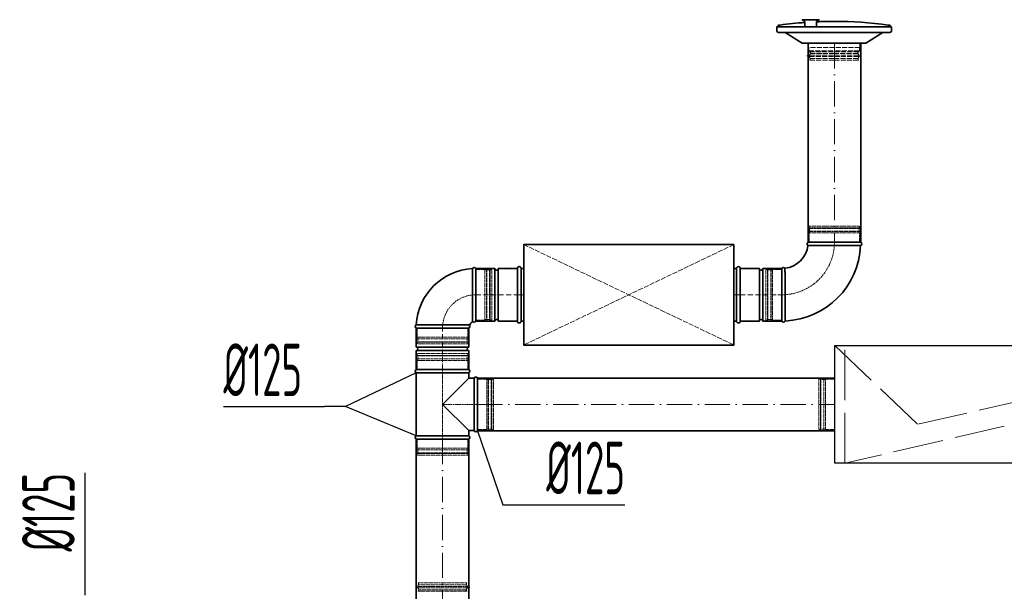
# Model space of a CAD drawing. Header units: millimetres. Extents: x 8221 to 89444, y -105166 to -5578.
# Tile 53 of 118: x 58113 to 60454, y -70116 to -68757. Entities that reach past the tile are written whole.
import ezdxf

# ---------------------------------------------------------------- set-up
doc = ezdxf.new("R2010")
doc.units = ezdxf.units.MM
for name, pattern in [('ACAD_ISO02W100', [15, 12, -3]), ('ACAD_ISO10W100', [18, 12, -3, 0, -3]), ('phl_thick', [0])]:
    doc.linetypes.add(name, pattern=pattern)
for name, color, linetype, lineweight in [('VZT_01 SUP (PŘÍVOD) - OBRYS', 5, 'Continuous', 35), ('VZT_02 SUP (PŘÍVOD) - OSA', 5, 'ACAD_ISO10W100', 5), ('VZT_21 ZAŘÍZENÍ - OBRYS', 1, 'Continuous', 30), ('VZT_22 ZAŘÍZENÍ - DETAIL', 8, 'Continuous', 5), ('VZT_30 DISTRIBUČNÍ PRVKY - OBRYS', 1, 'Continuous', 35), ('VZT_35 TLUMIČE HLUKU - OBRYS', 1, 'Continuous', 35), ('VZT_36 TLUMIČE HLUKU - OSA', 1, 'ACAD_ISO10W100', 5), ('VZT_37 TLUMIČE HLUKU - DETAIL', 8, 'ACAD_ISO02W100', 5), ('VZT_60_KOTY - DIMENZE', 7, 'Continuous', 5)]:
    doc.layers.add(name, color=color, linetype=linetype, lineweight=lineweight)
for name, color, linetype, lineweight, plot in [('VZT_03 SUP (PŘÍVOD) - NETISK', 8, 'ACAD_ISO02W100', 5, False), ('VZT_07 ETA (ODVOD) - NETISK', 8, 'ACAD_ISO02W100', 5, False), ('VZT_34 DISTRIBUČNÍ PRVKY - NETISK', 8, 'ACAD_ISO02W100', 5, False), ('VZT_39 TLUMIČE HLUKU - NETISK', 8, 'ACAD_ISO02W100', 5, False)]:
    doc.layers.add(name, color=color, linetype=linetype, lineweight=lineweight, plot=plot)
doc.styles.add('EVORA_125', font='isocp.shx', dxfattribs={"width": 0.6, "height": 125})

msp = doc.modelspace()

# ---------------------------------------------------------------- linework, layer by layer
at = {"layer": 'VZT_01 SUP (PŘÍVOD) - OBRYS'}
for p, q in [((59987.8, -69285.7), (60112.8, -69285.7)), ((59189.6, -69473.2), (59189.6, -69348.2)), ((59197.3, -69348.2), (59197.3, -69473.2)), ((59197.3, -69348.2), (59242.8, -69348.2)), ((59197.3, -69473.2), (59197.3, -69348.2)), ((59242.8, -69348.2), (59242.8, -69473.2)), ((59250.8, -69348.2), (59250.8, -69473.2)), ((59250.8, -69348.2), (59296.3, -69348.2)), ((59296.3, -69348.2), (59296.3, -69473.2)), ((59826.3, -69348.2), (59826.3, -69473.2)), ((59826.3, -69348.2), (59871.8, -69348.2)), ((59871.8, -69348.2), (59871.8, -69473.2)), ((59879.8, -69348.2), (59879.8, -69473.2)), ((59879.8, -69348.2), (59925.3, -69348.2)), ((59925.3, -69348.2), (59925.3, -69473.2)), ((59925.3, -69473.2), (59925.3, -69348.2)), ((59197.3, -69473.2), (59242.8, -69473.2)), ((59250.8, -69473.2), (59296.3, -69473.2)), ((59826.3, -69473.2), (59871.8, -69473.2)), ((59879.8, -69473.2), (59925.3, -69473.2)), ((59180.8, -69482.1), (59055.8, -69482.1)), ((59180.8, -69489.7), (59055.8, -69489.7)), ((59055.8, -69535.2), (59055.8, -69489.7)), ((59180.8, -69489.7), (59055.8, -69489.7)), ((59180.8, -69535.2), (59180.8, -69489.7)), ((59180.8, -69535.2), (59055.8, -69535.2)), ((59180.8, -69543.2), (59055.8, -69543.2)), ((59055.8, -69588.7), (59055.8, -69543.2)), ((59180.8, -69588.7), (59180.8, -69543.2)), ((59180.8, -69588.7), (59055.8, -69588.7)), ((59180.8, -69588.7), (59055.8, -69588.7)), ((59180.8, -69596.4), (59055.8, -69596.4)), ((59055.8, -69596.4), (59055.8, -69746.1)), ((59180.8, -69608.7), (59118.3, -69671.2)), ((59180.8, -69596.4), (59180.8, -69608.7)), ((59193.6, -69608.7), (59180.8, -69608.7)), ((59193.6, -69733.7), (59193.6, -69608.7)), ((59201.3, -69733.7), (59201.3, -69608.7)), ((59118.3, -69671.2), (59180.8, -69733.7)), ((59180.8, -69746.1), (59055.8, -69746.1)), ((59055.8, -69753.7), (59180.8, -69753.7)), ((59193.6, -69733.7), (59180.8, -69733.7)), ((59180.8, -69733.7), (59180.8, -69746.1))]:
    msp.add_line(p, q, dxfattribs=at)
for points in [[(59987.8, -69285.7), (59987.8, -68812.7)], [(60112.8, -69285.7), (60112.8, -68812.7)], [(60050.9, -69608.9), (59201.3, -69608.9)], [(60050.9, -69733.9), (59201.3, -69733.9)]]:
    msp.add_lwpolyline(points, dxfattribs=at)
at = {"layer": 'VZT_01 SUP (PŘÍVOD) - OBRYS', "elevation": 0}
for points in [[(59055.9, -70141), (59055.9, -69753.7)], [(59180.9, -70141), (59180.9, -69753.7)]]:
    msp.add_lwpolyline(points, dxfattribs=at)
at = {"layer": 'VZT_01 SUP (PŘÍVOD) - OBRYS'}
for centre, radius, start, end in [((59989.4, -69289.6), 4.17, 113.4678, 239.7019), ((60111.1, -69289.6), 4.17, 291.1072, 66.5322), ((59925.3, -69285.7), 62.5, 276.8302, 353.1698), ((59925.3, -69285.7), 187.5, 272.3607, 357.6393), ((59197.3, -69489.7), 141.5, 93.1369, 176.8631), ((59193.4, -69349.9), 4.17, 23.4678, 159.6691), ((59246.8, -69348.2), 4, 180, 0), ((59875.8, -69348.2), 4, 180, 0), ((59929.1, -69349.9), 4.17, 30.2981, 156.5322), ((59193.4, -69471.6), 4.17, 203.4678, 336.5322), ((59246.8, -69473.2), 4, 0, 180), ((59875.8, -69473.2), 4, 0, 180), ((59929.1, -69471.6), 4.17, 203.4678, 338.8928), ((59057.4, -69485.9), 4.17, 110.3309, 246.5322), ((59179.1, -69485.9), 4.17, 293.4678, 66.5322), ((59197.3, -69489.7), 16.5, 113.8093, 156.1907), ((59055.8, -69539.2), 4, 270, 90), ((59180.8, -69539.2), 4, 90, 270), ((59057.4, -69592.6), 4.17, 113.4678, 246.5322), ((59179.1, -69592.6), 4.17, 293.4678, 66.5322), ((59197.5, -69610.4), 4.17, 23.4678, 156.5322), ((59057.4, -69749.9), 4.17, 113.4678, 246.5322), ((59179.1, -69749.9), 4.17, 293.4678, 66.5322), ((59197.5, -69732.1), 4.17, 203.4678, 336.5322)]:
    msp.add_arc(centre, radius, start, end, dxfattribs=at)
for points, knots in [([(59987.3, -69293.2), (59987.3, -69293.2), (59988.9, -69293.2), (59995, -69293.2), (59999.5, -69293.2), (60010.9, -69293.3), (60017.7, -69293.3), (60032.7, -69293.4), (60040.8, -69293.4), (60057.1, -69293.4), (60065.3, -69293.4), (60080.5, -69293.4), (60087.4, -69293.4), (60099.2, -69293.4), (60103.9, -69293.5), (60110.5, -69293.5), (60112.3, -69293.5), (60112.6, -69293.5), (60112.6, -69293.5), (60112.6, -69293.5)], [0, 0, 0, 0, 24.235852, 24.235852, 48.531845, 48.531845, 73.024415, 73.024415, 97.570898, 97.570898, 122.078339, 122.078339, 146.53579, 146.53579, 170.957495, 170.957495, 195.359468, 195.359468, 197.168246, 197.168246, 197.168246, 197.168246]), ([(59932.7, -69347.8), (59932.7, -69347.8), (59932.7, -69347.9), (59932.7, -69348.2), (59932.7, -69348.5), (59932.7, -69349.5), (59932.7, -69350.3), (59932.7, -69353.5), (59932.8, -69356.6), (59932.8, -69365.5), (59932.8, -69371.7), (59932.9, -69385.8), (59932.9, -69393.6), (59932.9, -69409.9), (59932.9, -69418.1), (59933, -69434), (59933, -69441.4), (59933, -69454.6), (59933, -69460.2), (59933, -69467.2), (59933, -69469.3), (59933, -69472.3), (59933, -69473.1), (59933, -69473.1)], [197.067977, 197.067977, 197.067977, 197.067977, 201.792196, 201.792196, 209.190204, 209.190204, 218.040239, 218.040239, 237.760854, 237.760854, 262.206108, 262.206108, 286.831239, 286.831239, 311.323072, 311.323072, 335.946087, 335.946087, 360.704397, 360.704397, 377.088273, 377.088273, 394.105327, 394.105327, 394.105327, 394.105327])]:
    msp.add_open_spline(points, degree=3, knots=knots, dxfattribs=at)
at = {"layer": 'VZT_02 SUP (PŘÍVOD) - OSA', "ltscale": 5}
for points in [[(60050.3, -68812.7), (60050.3, -69285.7)], [(59201.3, -69671.4), (60050.9, -69671.4)]]:
    msp.add_lwpolyline(points, dxfattribs=at)
at = {"layer": 'VZT_02 SUP (PŘÍVOD) - OSA', "ltscale": 0.3}
for points in [[(60050.3, -69285.7), (60050.3, -69285.7, -0.414214), (59925.3, -69410.7), (59925.3, -69410.7)], [(59197.3, -69410.7), (59197.3, -69410.7, 0.414214), (59118.3, -69489.7), (59118.3, -69489.7)]]:
    msp.add_lwpolyline(points, format="xyb", dxfattribs=at)
at = {"layer": 'VZT_02 SUP (PŘÍVOD) - OSA'}
for points in [[(59197.3, -69410.7), (59296.3, -69410.7)], [(59826.3, -69410.7), (59925.3, -69410.7)], [(59118.3, -69588.7), (59118.3, -69489.7)]]:
    msp.add_lwpolyline(points, dxfattribs=at)
at = {"layer": 'VZT_02 SUP (PŘÍVOD) - OSA', "ltscale": 0.3}
msp.add_lwpolyline([(59201.3, -69671.2), (59118.3, -69671.2)], dxfattribs=at)
at = {"layer": 'VZT_02 SUP (PŘÍVOD) - OSA', "ltscale": 5, "elevation": 0}
msp.add_lwpolyline([(59118.4, -69753.7), (59118.4, -70141)], dxfattribs=at)
at = {"layer": 'VZT_03 SUP (PŘÍVOD) - NETISK', "ltscale": 0.4}
for p, q in [((59989.3, -69252.2), (60111.3, -69252.2)), ((59989.3, -69252.7), (59989.3, -69252.2)), ((59989.3, -69252.7), (60111.3, -69252.7)), ((59989.3, -69259.7), (60111.3, -69259.7)), ((59989.3, -69260.2), (59989.3, -69259.7)), ((59989.3, -69260.2), (60111.3, -69260.2)), ((59990.3, -69247.7), (60110.3, -69247.7)), ((59990.3, -69251.7), (59990.3, -69247.7)), ((59990.3, -69251.7), (60110.3, -69251.7)), ((59991.3, -69252.2), (59991.3, -69251.7)), ((59991.3, -69259.7), (59991.3, -69252.7)), ((59991.3, -69263.7), (59991.3, -69260.2)), ((60109.3, -69252.2), (60109.3, -69251.7)), ((60109.3, -69259.7), (60109.3, -69252.7)), ((60109.3, -69263.7), (60109.3, -69260.2)), ((60110.3, -69251.7), (60110.3, -69247.7)), ((60111.3, -69252.7), (60111.3, -69252.2)), ((60111.3, -69260.2), (60111.3, -69259.7)), ((59990.3, -69263.7), (60110.3, -69263.7)), ((59990.3, -69285.7), (59990.3, -69263.7)), ((60110.3, -69285.7), (60110.3, -69263.7)), ((59219.3, -69350.7), (59197.3, -69350.7)), ((59219.3, -69470.7), (59219.3, -69350.7)), ((59222.8, -69351.7), (59219.3, -69351.7)), ((59222.8, -69471.7), (59222.8, -69349.7)), ((59223.3, -69349.7), (59222.8, -69349.7)), ((59223.3, -69471.7), (59223.3, -69349.7)), ((59230.3, -69351.7), (59223.3, -69351.7)), ((59230.3, -69471.7), (59230.3, -69349.7)), ((59230.8, -69349.7), (59230.3, -69349.7)), ((59230.8, -69471.7), (59230.8, -69349.7)), ((59231.3, -69351.7), (59230.8, -69351.7)), ((59231.3, -69470.7), (59231.3, -69350.7)), ((59235.3, -69350.7), (59231.3, -69350.7)), ((59235.3, -69470.7), (59235.3, -69350.7)), ((59887.3, -69470.7), (59887.3, -69350.7)), ((59891.3, -69350.7), (59887.3, -69350.7)), ((59891.3, -69470.7), (59891.3, -69350.7)), ((59891.8, -69351.7), (59891.3, -69351.7)), ((59891.8, -69471.7), (59891.8, -69349.7)), ((59892.3, -69349.7), (59891.8, -69349.7)), ((59892.3, -69471.7), (59892.3, -69349.7)), ((59899.3, -69351.7), (59892.3, -69351.7)), ((59899.3, -69471.7), (59899.3, -69349.7)), ((59899.8, -69349.7), (59899.3, -69349.7)), ((59899.8, -69471.7), (59899.8, -69349.7)), ((59903.3, -69351.7), (59899.8, -69351.7)), ((59903.3, -69470.7), (59903.3, -69350.7)), ((59925.3, -69350.7), (59903.3, -69350.7)), ((59219.3, -69470.7), (59197.3, -69470.7)), ((59222.8, -69469.7), (59219.3, -69469.7)), ((59223.3, -69471.7), (59222.8, -69471.7)), ((59230.3, -69469.7), (59223.3, -69469.7)), ((59230.8, -69471.7), (59230.3, -69471.7)), ((59231.3, -69469.7), (59230.8, -69469.7)), ((59235.3, -69470.7), (59231.3, -69470.7)), ((59891.3, -69470.7), (59887.3, -69470.7)), ((59891.8, -69469.7), (59891.3, -69469.7)), ((59892.3, -69471.7), (59891.8, -69471.7)), ((59899.3, -69469.7), (59892.3, -69469.7)), ((59899.8, -69471.7), (59899.3, -69471.7)), ((59903.3, -69469.7), (59899.8, -69469.7)), ((59925.3, -69470.7), (59903.3, -69470.7)), ((59058.3, -69489.7), (59058.3, -69511.7)), ((59178.3, -69489.7), (59178.3, -69511.7)), ((59179.3, -69515.2), (59057.3, -69515.2)), ((59057.3, -69515.2), (59057.3, -69515.7)), ((59179.3, -69515.7), (59057.3, -69515.7)), ((59178.3, -69511.7), (59058.3, -69511.7)), ((59059.3, -69511.7), (59059.3, -69515.2)), ((59059.3, -69515.7), (59059.3, -69522.7)), ((59177.3, -69511.7), (59177.3, -69515.2)), ((59177.3, -69515.7), (59177.3, -69522.7)), ((59179.3, -69515.2), (59179.3, -69515.7)), ((59179.3, -69522.7), (59057.3, -69522.7)), ((59057.3, -69522.7), (59057.3, -69523.2)), ((59179.3, -69523.2), (59057.3, -69523.2)), ((59178.3, -69523.7), (59058.3, -69523.7)), ((59058.3, -69523.7), (59058.3, -69527.7)), ((59178.3, -69527.7), (59058.3, -69527.7)), ((59059.3, -69523.2), (59059.3, -69523.7)), ((59177.3, -69523.2), (59177.3, -69523.7)), ((59178.3, -69523.7), (59178.3, -69527.7)), ((59179.3, -69522.7), (59179.3, -69523.2)), ((59179.3, -69555.2), (59057.3, -69555.2)), ((59057.3, -69555.7), (59057.3, -69555.2)), ((59179.3, -69555.7), (59057.3, -69555.7)), ((59179.3, -69562.7), (59057.3, -69562.7)), ((59057.3, -69563.2), (59057.3, -69562.7)), ((59179.3, -69563.2), (59057.3, -69563.2)), ((59178.3, -69550.7), (59058.3, -69550.7)), ((59058.3, -69554.7), (59058.3, -69550.7)), ((59178.3, -69554.7), (59058.3, -69554.7)), ((59178.3, -69566.7), (59058.3, -69566.7)), ((59058.3, -69588.7), (59058.3, -69566.7)), ((59059.3, -69555.2), (59059.3, -69554.7)), ((59059.3, -69562.7), (59059.3, -69555.7)), ((59059.3, -69566.7), (59059.3, -69563.2)), ((59177.3, -69555.2), (59177.3, -69554.7)), ((59177.3, -69562.7), (59177.3, -69555.7)), ((59177.3, -69566.7), (59177.3, -69563.2)), ((59178.3, -69554.7), (59178.3, -69550.7)), ((59178.3, -69588.7), (59178.3, -69566.7)), ((59179.3, -69555.7), (59179.3, -69555.2)), ((59179.3, -69563.2), (59179.3, -69562.7)), ((59201.3, -69611.2), (59223.3, -69611.2)), ((59223.3, -69731.2), (59223.3, -69611.2)), ((59223.3, -69612.2), (59226.8, -69612.2)), ((59226.8, -69732.2), (59226.8, -69610.2)), ((59226.8, -69610.2), (59227.3, -69610.2)), ((59227.3, -69732.2), (59227.3, -69610.2)), ((59227.3, -69612.2), (59234.3, -69612.2)), ((59234.3, -69732.2), (59234.3, -69610.2)), ((59234.3, -69610.2), (59234.8, -69610.2)), ((59234.8, -69732.2), (59234.8, -69610.2)), ((59234.8, -69612.2), (59235.3, -69612.2)), ((59235.3, -69731.2), (59235.3, -69611.2)), ((59235.3, -69611.2), (59239.3, -69611.2)), ((59239.3, -69731.2), (59239.3, -69611.2)), ((59201.3, -69731.2), (59223.3, -69731.2)), ((59223.3, -69730.2), (59226.8, -69730.2)), ((59227.3, -69730.2), (59234.3, -69730.2)), ((59234.8, -69730.2), (59235.3, -69730.2)), ((59235.3, -69731.2), (59239.3, -69731.2)), ((59058.3, -69775.7), (59058.3, -69753.7)), ((59178.3, -69775.7), (59178.3, -69753.7)), ((59226.8, -69732.2), (59227.3, -69732.2)), ((59234.3, -69732.2), (59234.8, -69732.2)), ((59178.3, -69775.7), (59058.3, -69775.7)), ((59059.3, -69779.2), (59059.3, -69775.7)), ((59177.3, -69779.2), (59177.3, -69775.7)), ((59179.3, -69779.2), (59057.3, -69779.2)), ((59057.3, -69779.7), (59057.3, -69779.2)), ((59179.3, -69779.7), (59057.3, -69779.7)), ((59179.3, -69786.7), (59057.3, -69786.7)), ((59057.3, -69787.2), (59057.3, -69786.7)), ((59179.3, -69787.2), (59057.3, -69787.2)), ((59178.3, -69787.7), (59058.3, -69787.7)), ((59058.3, -69791.7), (59058.3, -69787.7)), ((59178.3, -69791.7), (59058.3, -69791.7)), ((59059.3, -69786.7), (59059.3, -69779.7)), ((59059.3, -69787.7), (59059.3, -69787.2)), ((59177.3, -69786.7), (59177.3, -69779.7)), ((59177.3, -69787.7), (59177.3, -69787.2)), ((59178.3, -69791.7), (59178.3, -69787.7)), ((59179.3, -69779.7), (59179.3, -69779.2)), ((59179.3, -69787.2), (59179.3, -69786.7))]:
    msp.add_line(p, q, dxfattribs=at)
msp.add_lwpolyline([(59118.3, -69588.7), (59118.3, -69753.7)], dxfattribs=at)
at = {"layer": 'VZT_03 SUP (PŘÍVOD) - NETISK', "ltscale": 0.4, "elevation": 0}
for points in [[(59053.8, -70106.2), (59059.5, -70104.7, -0.060863), (59060.1, -70104.7), (59118.4, -70104.7)], [(59183, -70106.2), (59177.3, -70104.7, 0.060863), (59176.6, -70104.7), (59118.4, -70104.7)], [(59053.8, -70106.2), (59059.7, -70107.6, 0.058981), (59060.3, -70107.7), (59118.4, -70107.7)], [(59183, -70106.2), (59177.1, -70107.6, -0.058981), (59176.4, -70107.7), (59118.4, -70107.7)]]:
    msp.add_lwpolyline(points, format="xyb", dxfattribs=at)
for points in [[(59062.2, -70100), (59060.7, -70096), (59118.4, -70096)], [(59061.2, -70100.2), (59118.4, -70100.2)], [(59174.6, -70100), (59176, -70096), (59118.4, -70096)], [(59175.6, -70100.2), (59118.4, -70100.2)], [(59060.3, -70115.5), (59118.4, -70115.5)], [(59062, -70111.9), (59118.4, -70111.9)], [(59174.8, -70111.9), (59118.4, -70111.9)], [(59176.4, -70115.5), (59118.4, -70115.5)]]:
    msp.add_lwpolyline(points, dxfattribs=at)
at = {"layer": 'VZT_03 SUP (PŘÍVOD) - NETISK', "ltscale": 0.4}
for centre, radius, start, end in [((59070.2, -70105.5), 10.5, 149.7176, 217.8378), ((59166.5, -70105.5), 10.5, 322.1622, 30.2824), ((59058.1, -70112.3), 3.88, 297.4993, 6.6735), ((59178.6, -70112.3), 3.88, 173.3265, 242.5007)]:
    msp.add_arc(centre, radius, start, end, dxfattribs=at)
at = {"layer": 'VZT_07 ETA (ODVOD) - NETISK', "ltscale": 0.4}
for p, q in [((60012.9, -69611.4), (60012.9, -69731.4)), ((60016.9, -69611.4), (60012.9, -69611.4)), ((60016.9, -69611.4), (60016.9, -69731.4)), ((60017.4, -69612.4), (60016.9, -69612.4)), ((60017.4, -69610.4), (60017.4, -69732.4)), ((60017.9, -69610.4), (60017.4, -69610.4)), ((60017.9, -69610.4), (60017.9, -69732.4)), ((60024.9, -69612.4), (60017.9, -69612.4)), ((60024.9, -69610.4), (60024.9, -69732.4)), ((60025.4, -69610.4), (60024.9, -69610.4)), ((60025.4, -69610.4), (60025.4, -69732.4)), ((60028.9, -69612.4), (60025.4, -69612.4)), ((60028.9, -69611.4), (60028.9, -69731.4)), ((60050.9, -69611.4), (60028.9, -69611.4)), ((60017.4, -69730.4), (60016.9, -69730.4)), ((60024.9, -69730.4), (60017.9, -69730.4)), ((60028.9, -69730.4), (60025.4, -69730.4)), ((60016.9, -69731.4), (60012.9, -69731.4)), ((60017.9, -69732.4), (60017.4, -69732.4)), ((60025.4, -69732.4), (60024.9, -69732.4)), ((60050.9, -69731.4), (60028.9, -69731.4))]:
    msp.add_line(p, q, dxfattribs=at)
at = {"layer": 'VZT_21 ZAŘÍZENÍ - OBRYS'}
msp.add_lwpolyline([(60050.9, -69531.4), (61550.9, -69531.4), (61550.9, -69811.4), (60050.9, -69811.4)], close=True, dxfattribs=at)
at = {"layer": 'VZT_22 ZAŘÍZENÍ - DETAIL', "linetype": 'ACAD_ISO02W100', "lineweight": 5, "ltscale": 10}
for points in [[(60050.9, -69531.4), (60248.3, -69718.6), (61066.5, -69531.4)], [(60074.8, -69811.4), (60074.8, -69531.4)], [(61087.1, -69811.4), (60892.4, -69621.3), (60074.8, -69811.4)]]:
    msp.add_lwpolyline(points, dxfattribs=at)
at = {"layer": 'VZT_30 DISTRIBUČNÍ PRVKY - OBRYS', "elevation": 0}
for points in [[(59980.3, -68763.2, 0.015115), (59921, -68769.2), (59918, -68769.7, 0.36397), (59915.6, -68772.7), (59915.6, -68773.7)], [(59980.3, -68773.7), (59980.3, -68761.3, 0.267949), (59980.1, -68760.9), (59974.4, -68757.6, -0.267949), (59974.1, -68757.2), (59974.1, -68756.6), (60013.8, -68756.6), (60013.8, -68757.2, -0.267949), (60013.6, -68757.6), (60007.8, -68760.9, 0.267949), (60007.6, -68761.3), (60007.6, -68773.7)], [(60049.6, -68760.7, 0.010645), (60007.6, -68761.6, 0.010645)], [(60049.6, -68760.7, -0.0327), (60178.1, -68769.2), (60181.1, -68769.7, -0.36397), (60183.6, -68772.7), (60183.6, -68773.7)], [(60186.1, -68773.7), (59913.1, -68773.7), (59913.1, -68782.9, 0.414214), (59916.9, -68786.7), (60182.2, -68786.7, 0.414214), (60186.1, -68782.9), (60186.1, -68773.7)], [(59933.5, -68786.7), (59973.8, -68812.1, 0.141374), (59975.9, -68812.7), (60123.2, -68812.7, 0.141374), (60125.3, -68812.1), (60165.7, -68786.7)]]:
    msp.add_lwpolyline(points, format="xyb", dxfattribs=at)
at = {"layer": 'VZT_34 DISTRIBUČNÍ PRVKY - NETISK', "elevation": 0}
for points in [[(60110.6, -68812.7), (60110.6, -68822.7), (59988.6, -68822.7), (59988.6, -68812.7)], [(60110.6, -68812.7), (59988.6, -68812.7)], [(59989.4, -68830.6), (60049.5, -68830.6)], [(59991.4, -68833.2), (60049.5, -68833.2)], [(59993, -68836.9), (60049.5, -68836.9)], [(60109.6, -68830.6), (60049.5, -68830.6)], [(60107.6, -68833.2), (60049.5, -68833.2)], [(60106, -68836.9), (60049.5, -68836.9)], [(59993.2, -68848.8), (59991.8, -68852.7), (60049.5, -68852.7)], [(59992.2, -68848.6), (60049.5, -68848.6)], [(60106.7, -68848.6), (60049.5, -68848.6)], [(60105.8, -68848.8), (60107.2, -68852.7), (60049.5, -68852.7)]]:
    msp.add_lwpolyline(points, dxfattribs=at)
for points in [[(59984.8, -68842.6), (59990.7, -68841.2, -0.058981), (59991.4, -68841.1), (60049.5, -68841.1)], [(59989.4, -68822.7), (59989.4, -68830.6, 0.291473), (59991, -68833, 0.291473)], [(60114.2, -68842.6), (60108.2, -68841.2, 0.058981), (60107.6, -68841.1), (60049.5, -68841.1)], [(60109.6, -68822.7), (60109.6, -68830.6, -0.291473), (60108, -68833, -0.291473)], [(59984.8, -68842.6), (59990.5, -68844, 0.060863), (59991.2, -68844.1), (60049.5, -68844.1)], [(60114.2, -68842.6), (60108.5, -68844, -0.060863), (60107.8, -68844.1), (60049.5, -68844.1)]]:
    msp.add_lwpolyline(points, format="xyb", dxfattribs=at)
at = {"layer": 'VZT_34 DISTRIBUČNÍ PRVKY - NETISK'}
for centre, radius, start, end in [((60001.3, -68843.3), 10.5, 142.1622, 210.2824), ((59989.2, -68836.4), 3.88, 353.3265, 62.5007), ((60109.8, -68836.4), 3.88, 117.4993, 186.6735), ((60097.7, -68843.3), 10.5, 329.7176, 37.8378)]:
    msp.add_arc(centre, radius, start, end, dxfattribs=at)
at = {"layer": 'VZT_35 TLUMIČE HLUKU - OBRYS'}
for p, q in [((59296.3, -69473.2), (59296.3, -69348.2)), ((59826.3, -69473.2), (59826.3, -69348.2))]:
    msp.add_line(p, q, dxfattribs=at)
msp.add_lwpolyline([(59811.3, -69291.2), (59311.3, -69291.2), (59311.3, -69530.2), (59811.3, -69530.2)], close=True, dxfattribs=at)
for points in [[(59305.3, -69473.2), (59305.3, -69348.2)], [(59305.3, -69348.2), (59311.3, -69348.2)], [(59817.3, -69348.2), (59811.3, -69348.2)], [(59817.3, -69473.2), (59817.3, -69348.2)], [(59305.3, -69473.2), (59311.3, -69473.2)], [(59817.3, -69473.2), (59811.3, -69473.2)]]:
    msp.add_lwpolyline(points, dxfattribs=at)
for centre, start, end in [((59300.8, -69348.2), 0, 180), ((59821.8, -69348.2), 0, 180), ((59300.8, -69473.2), 180, 0), ((59821.8, -69473.2), 180, 0)]:
    msp.add_arc(centre, 4.5, start, end, dxfattribs=at)
at = {"layer": 'VZT_36 TLUMIČE HLUKU - OSA', "ltscale": 5}
for points in [[(59296.3, -69410.7), (59311.3, -69410.7)], [(59826.3, -69410.7), (59811.3, -69410.7)]]:
    msp.add_lwpolyline(points, dxfattribs=at)
at = {"layer": 'VZT_37 TLUMIČE HLUKU - DETAIL', "lineweight": 5}
for points in [[(59811.3, -69291.2), (59311.3, -69530.2)], [(59311.3, -69291.2), (59811.3, -69530.2)]]:
    msp.add_lwpolyline(points, dxfattribs=at)
at = {"layer": 'VZT_39 TLUMIČE HLUKU - NETISK', "ltscale": 2}
for points in [[(59296.3, -69473.2), (59251.3, -69473.2), (59251.3, -69348.2), (59296.3, -69348.2)], [(59826.3, -69473.2), (59871.3, -69473.2), (59871.3, -69348.2), (59826.3, -69348.2)]]:
    msp.add_lwpolyline(points, dxfattribs=at)
at = {"layer": 'VZT_60_KOTY - DIMENZE', "linetype": 'ByBlock', "lineweight": -2}
for p, q in [((58887.9, -69676.6), (58837.9, -69676.6)), ((59261.6, -69909.8), (59311.6, -69909.8)), ((58268.6, -70124.7), (58268.6, -70074.7))]:
    msp.add_line(p, q, dxfattribs=at)
for points in [[(59055.8, -69596.4), (58887.9, -69676.6)], [(58597.3, -69676.6), (58837.9, -69676.6)], [(59055.8, -69746.1), (58887.9, -69676.6)], [(58268.6, -70074.7), (58268.6, -69834.1)]]:
    msp.add_lwpolyline(points, dxfattribs=at)
at = {"layer": 'VZT_60_KOTY - DIMENZE', "linetype": 'ByBlock', "lineweight": -2, "elevation": 0}
for points in [[(59201.3, -69733.9), (59261.6, -69909.8)], [(59311.6, -69909.8), (59552.2, -69909.8)]]:
    msp.add_lwpolyline(points, dxfattribs=at)

# ---------------------------------------------------------------- texts
at = {"layer": 'VZT_60_KOTY - DIMENZE', "linetype": 'phl_thick', "char_height": 125, "style": 'EVORA_125'}
for insert, attachment_point in [((58597.3, -69526.6), 1), ((59552.2, -69759.8), 3)]:
    msp.add_mtext('%%C125', dxfattribs=dict(at, insert=insert, attachment_point=attachment_point))
at = {"layer": 'VZT_60_KOTY - DIMENZE', "linetype": 'phl_thick', "insert": (58118.6, -69834.1), "char_height": 125, "attachment_point": 3, "rotation": 90, "style": 'EVORA_125'}
msp.add_mtext('%%C125', dxfattribs=at)

doc.saveas('drawing.dxf')
